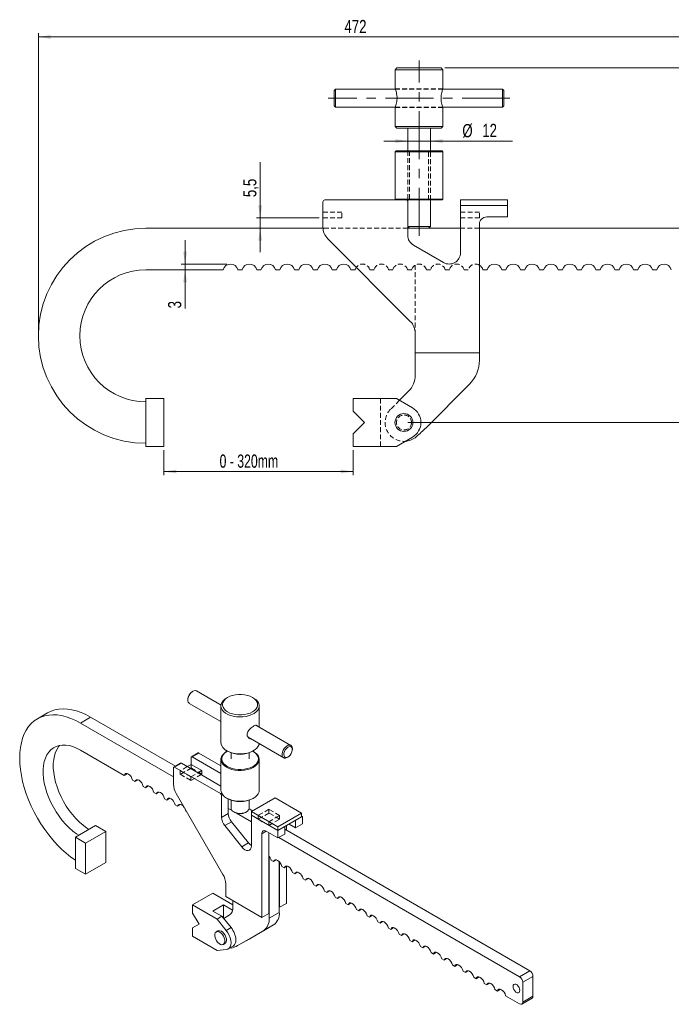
# Model space of a CAD drawing. Header units: millimetres. Extents: x 120 to 810, y 57 to 579.
# Tile 1 of 2: x 120 to 466, y 57 to 579. Entities that reach past the tile are written whole.
import ezdxf

# ---------------------------------------------------------------- set-up
doc = ezdxf.new("R2010")
doc.units = ezdxf.units.MM
doc.header["$LTSCALE"] = 2
doc.linetypes.add('CENTERX2', pattern=[20.32, 12.7, -2.54, 2.54, -2.54])
doc.linetypes.add('HIDDEN', pattern=[1.905, 1.27, -0.635])
doc.styles.add('SLDTEXTSTYLE0', font='TXT', dxfattribs={"width": 0.75})
doc.styles.add('SLDTEXTSTYLE1', font='TXT', dxfattribs={"width": 0.694444})
doc.dimstyles.new('SLDDIMSTYLE0', dxfattribs={"dimtxt": 7, "dimasz": 6.604, "dimexe": 0, "dimexo": 0.0625, "dimgap": 1.75, "dimtad": 1, "dimdec": 3, "dimrnd": 1e-09, "dimzin": 12, "dimdsep": 46, "dimtxsty": 'SLDTEXTSTYLE0', "dimsah": 1, "dimcen": 0.09, "dimadec": 0, "dimazin": 3, "dimtfac": 1, "dimtdec": 3, "dimtofl": 0, "dimtmove": 0, "dimatfit": 3, "dimfxl": 0, "dimfrac": 2, "dimtolj": 1, "dimtzin": 12, "dimarcsym": 0})
doc.dimstyles.new('SLDDIMSTYLE1', dxfattribs={"dimtxt": 7, "dimasz": 6.604, "dimexe": 0, "dimexo": 0.0625, "dimgap": 1.75, "dimtad": 1, "dimdec": 3, "dimrnd": 1e-09, "dimzin": 12, "dimdsep": 46, "dimtxsty": 'SLDTEXTSTYLE0', "dimsah": 1, "dimcen": 0.09, "dimadec": 0, "dimazin": 3, "dimtfac": 1, "dimtdec": 3, "dimtmove": 0, "dimatfit": 0, "dimfxl": 0, "dimfrac": 2, "dimtolj": 1, "dimtzin": 12, "dimarcsym": 0})

# ---------------------------------------------------------------- blocks, each defined once
blk = doc.blocks.new('_D')
at = {"color": 218, "linetype": 'Continuous', "lineweight": 0}
for p, q in [((129.71, 413.61), (129.71, 572.03)), ((129.71, 570.03), (601.71, 570.03)), ((601.71, 467.61), (601.71, 572.03))]:
    blk.add_line(p, q, dxfattribs=at)
for points in [[(129.71, 570.03), (136.31, 569.02), (136.31, 571.05)], [(601.71, 570.03), (595.1, 571.05), (595.1, 569.02)]]:
    blk.add_solid(points, dxfattribs=at)
at = {"color": 218, "linetype": 'Continuous', "lineweight": 0, "insert": (292.12, 579.06, 6.38), "char_height": 7, "attachment_point": 1, "style": 'SLDTEXTSTYLE0'}
blk.add_mtext('472', dxfattribs=at)
blk = doc.blocks.new('_D_1')
at = {"color": 218, "linetype": 'Continuous', "lineweight": 0}
for p, q in [((600.71, 446.61), (638.22, 446.61)), ((636.22, 365.61), (636.22, 446.61)), ((325.71, 365.61), (638.22, 365.61))]:
    blk.add_line(p, q, dxfattribs=at)
for points in [[(636.22, 446.61), (635.2, 440.01), (637.23, 440.01)], [(636.22, 365.61), (637.23, 372.21), (635.2, 372.21)]]:
    blk.add_solid(points, dxfattribs=at)
at = {"color": 218, "linetype": 'Continuous', "lineweight": 0, "insert": (627.19, 401.4, 6.38), "char_height": 7, "attachment_point": 1, "rotation": 90, "style": 'SLDTEXTSTYLE0'}
blk.add_mtext('81', dxfattribs=at)
blk = doc.blocks.new('_D_3')
at = {"color": 218, "linetype": 'Continuous', "lineweight": 0}
for p, q in [((196.23, 350.91), (196.23, 337.62)), ((296.71, 350.91), (296.71, 337.62)), ((196.23, 339.62), (296.71, 339.62))]:
    blk.add_line(p, q, dxfattribs=at)
for points in [[(196.23, 339.62), (202.84, 338.61), (202.84, 340.64)], [(296.71, 339.62), (290.1, 340.64), (290.1, 338.61)]]:
    blk.add_solid(points, dxfattribs=at)
at = {"color": 218, "linetype": 'Continuous', "lineweight": 0, "insert": (225.87, 348.64, 6.38), "char_height": 7, "attachment_point": 1, "style": 'SLDTEXTSTYLE1'}
blk.add_mtext('0 - 320mm', dxfattribs=at)
blk = doc.blocks.new('_D_4')
at = {"color": 218, "linetype": 'Continuous', "lineweight": 0}
for p, q in [((345.41, 553.61), (666.72, 553.61)), ((664.72, 553.61), (664.72, 468.61)), ((600.71, 468.61), (666.72, 468.61))]:
    blk.add_line(p, q, dxfattribs=at)
for points in [[(664.72, 553.61), (663.7, 547.01), (665.73, 547.01)], [(664.72, 468.61), (665.73, 475.21), (663.7, 475.21)]]:
    blk.add_solid(points, dxfattribs=at)
at = {"color": 218, "linetype": 'Continuous', "lineweight": 0, "insert": (655.69, 503.45, 6.38), "char_height": 7, "attachment_point": 1, "rotation": 90, "style": 'SLDTEXTSTYLE0'}
blk.add_mtext('85', dxfattribs=at)
blk = doc.blocks.new('_D_5')
at = {"color": 218, "linetype": 'Continuous', "lineweight": 0}
for p, q in [((325.71, 514.84), (313.01, 514.84)), ((325.71, 514.84), (337.71, 514.84)), ((337.71, 514.84), (381.27, 514.84))]:
    blk.add_line(p, q, dxfattribs=at)
for points in [[(325.71, 514.84), (319.1, 515.86), (319.1, 513.82)], [(337.71, 514.84), (344.31, 513.82), (344.31, 515.86)]]:
    blk.add_solid(points, dxfattribs=at)
at = {"color": 218, "linetype": 'Continuous', "lineweight": 0, "char_height": 7, "attachment_point": 1, "style": 'SLDTEXTSTYLE0'}
for s, insert in [('%%c', (354.69, 523.86, 6.38)), ('12', (365.24, 523.97, 6.38))]:
    blk.add_mtext(s, dxfattribs=dict(at, insert=insert))
blk = doc.blocks.new('_D_6')
at = {"color": 218, "linetype": 'Continuous', "lineweight": 0}
for p, q in [((247.42, 474.11), (247.42, 503.72)), ((278.71, 474.11), (245.42, 474.11)), ((247.42, 474.11), (247.42, 468.61)), ((247.42, 468.61), (247.42, 455.91))]:
    blk.add_line(p, q, dxfattribs=at)
for points in [[(247.42, 474.11), (248.43, 480.71), (246.4, 480.71)], [(247.42, 468.61), (246.4, 462.01), (248.43, 462.01)]]:
    blk.add_solid(points, dxfattribs=at)
at = {"color": 218, "linetype": 'Continuous', "lineweight": 0, "insert": (238.39, 485.1, 6.38), "char_height": 7, "attachment_point": 1, "rotation": 90, "style": 'SLDTEXTSTYLE0'}
blk.add_mtext('5,5', dxfattribs=at)
blk = doc.blocks.new('_D_7')
at = {"color": 218, "linetype": 'Continuous', "lineweight": 0}
for p, q in [((207.55, 449.61), (207.55, 462.31)), ((229.71, 449.61), (205.55, 449.61)), ((207.55, 449.61), (207.55, 446.61)), ((207.55, 446.61), (207.55, 426.11))]:
    blk.add_line(p, q, dxfattribs=at)
for points in [[(207.55, 449.61), (208.57, 456.21), (206.54, 456.21)], [(207.55, 446.61), (206.54, 440.01), (208.57, 440.01)]]:
    blk.add_solid(points, dxfattribs=at)
at = {"color": 218, "linetype": 'Continuous', "lineweight": 0, "insert": (198.53, 426.11, 6.38), "char_height": 7, "attachment_point": 1, "rotation": 90, "style": 'SLDTEXTSTYLE0'}
blk.add_mtext('3', dxfattribs=at)

msp = doc.modelspace()

# ---------------------------------------------------------------- linework, layer by layer
at = {"color": 7, "linetype": 'Continuous', "lineweight": 15}
for p, q in [((320.0086, 553.6091), (319.0086, 552.6091)), ((320.0086, 553.6091), (343.4086, 553.6091)), ((344.4086, 552.6091), (343.4086, 553.6091)), ((319.0086, 552.6091), (319.0086, 542.5424)), ((344.4086, 552.6091), (319.0086, 552.6091)), ((344.4086, 542.5508), (344.4086, 552.6091)), ((287.4586, 542.3716), (286.7086, 541.6216)), ((286.7086, 533.5966), (286.7086, 541.6216)), ((319.0086, 542.3716), (287.4586, 542.3716)), ((287.4586, 542.3716), (287.4586, 532.8536)), ((375.9586, 542.3716), (344.3189, 542.3716)), ((376.7086, 541.6216), (375.9586, 542.3716)), ((375.9586, 532.8466), (375.9586, 542.3716)), ((376.7086, 541.6216), (376.7086, 533.6025)), ((286.7086, 533.5966), (287.4586, 532.8466)), ((287.4586, 532.8536), (287.4586, 532.8466)), ((287.4586, 532.8466), (319.0993, 532.8466)), ((319.0086, 532.6091), (319.0086, 522.6091)), ((344.3187, 532.8466), (375.9586, 532.8466)), ((344.4086, 522.6091), (344.4086, 532.6599)), ((375.9586, 532.8466), (376.7086, 533.5966)), ((376.7086, 533.6025), (376.7086, 533.5966)), ((319.0086, 522.6091), (320.0086, 521.6091)), ((319.0086, 522.6091), (331.7086, 522.6091)), ((331.7086, 522.6091), (344.4086, 522.6091)), ((343.4086, 521.6091), (344.4086, 522.6091)), ((331.7086, 521.6091), (320.0086, 521.6091)), ((325.7086, 521.6091), (325.7086, 509.6091)), ((343.4086, 521.6091), (331.7086, 521.6091)), ((337.7086, 509.6091), (337.7086, 521.6091)), ((319.5086, 509.6091), (319.0086, 509.1091)), ((319.0086, 509.1091), (319.0086, 484.1091)), ((331.7086, 509.1091), (319.0086, 509.1091)), ((319.5086, 509.6091), (331.7086, 509.6091)), ((331.7086, 509.6091), (343.9086, 509.6091)), ((344.4086, 509.1091), (331.7086, 509.1091)), ((344.4086, 509.1091), (343.9086, 509.6091)), ((344.4086, 484.1091), (344.4086, 509.1091)), ((280.7086, 482.6091), (280.7086, 469.3371)), ((324.7086, 483.6091), (281.7086, 483.6091)), ((319.0086, 484.1091), (319.5086, 483.6091)), ((319.0086, 484.1091), (331.7086, 484.1091)), ((331.7086, 483.6091), (324.7086, 483.6091)), ((325.7086, 483.6091), (325.7086, 482.6091)), ((325.7086, 464.8467), (325.7086, 482.6091)), ((331.7086, 484.1091), (344.4086, 484.1091)), ((343.9086, 483.6091), (331.7086, 483.6091)), ((337.7086, 469.6091), (337.7086, 483.6091)), ((343.9086, 483.6091), (344.4086, 484.1091)), ((353.7086, 483.6091), (378.7086, 483.6091)), ((353.7086, 480.6091), (353.7086, 483.6091)), ((353.7086, 480.6091), (378.7086, 480.6091)), ((353.7086, 480.6091), (353.7086, 455.6091)), ((378.7086, 480.6091), (378.7086, 483.6091)), ((378.7086, 474.6091), (378.7086, 480.6091)), ((363.7086, 402.6091), (363.7086, 470.6091)), ((367.7086, 474.6091), (378.7086, 474.6091)), ((280.7381, 468.6091), (186.7086, 468.6091)), ((325.7086, 469.6091), (326.7086, 468.6091)), ((325.7086, 469.6091), (331.7086, 469.6091)), ((330.1859, 468.6091), (325.7086, 468.6091)), ((331.7086, 468.6091), (330.1859, 468.6091)), ((331.7086, 469.6091), (337.7086, 469.6091)), ((333.2313, 468.6091), (331.7086, 468.6091)), ((353.7086, 468.6091), (333.2313, 468.6091)), ((336.7086, 468.6091), (337.7086, 469.6091)), ((598.7086, 468.6091), (363.7086, 468.6091)), ((283.3446, 462.9731), (327.0725, 419.2452)), ((344.7086, 450.413), (328.7086, 459.6506)), ((186.7086, 446.6091), (227.8356, 446.6091)), ((235.5816, 446.6091), (237.8356, 446.6091)), ((245.5816, 446.6091), (247.8356, 446.6091)), ((255.5816, 446.6091), (257.8356, 446.6091)), ((265.5816, 446.6091), (267.8356, 446.6091)), ((275.5816, 446.6091), (277.8356, 446.6091)), ((285.5816, 446.6091), (287.8356, 446.6091)), ((295.5816, 446.6091), (297.8356, 446.6091)), ((365.5816, 446.6091), (367.8356, 446.6091)), ((375.5816, 446.6091), (377.8356, 446.6091)), ((385.5816, 446.6091), (387.8356, 446.6091)), ((395.5816, 446.6091), (397.8356, 446.6091)), ((405.5816, 446.6091), (407.8356, 446.6091)), ((415.5816, 446.6091), (417.8356, 446.6091)), ((425.5816, 446.6091), (427.8356, 446.6091)), ((435.5816, 446.6091), (437.8356, 446.6091)), ((445.5816, 446.6091), (447.8356, 446.6091)), ((455.5816, 446.6091), (457.8356, 446.6091)), ((329.7086, 412.8812), (329.7086, 402.6091)), ((329.7086, 402.6091), (363.7086, 402.6091)), ((329.7086, 402.6091), (329.7086, 390.7218)), ((363.7086, 398.6091), (363.7086, 402.6091)), ((326.1939, 382.2366), (321.3313, 377.374)), ((335.4019, 362.8466), (358.4365, 385.8812)), ((186.7086, 352.9091), (186.7086, 378.3091)), ((196.2336, 378.3091), (186.7086, 378.3091)), ((196.2336, 352.9091), (196.2336, 378.3091)), ((319.7115, 378.3091), (296.7086, 378.3091)), ((296.7086, 378.3091), (296.7086, 371.6091)), ((328.2086, 373.4034), (319.7115, 378.3091)), ((296.7086, 371.6091), (302.7086, 365.6091)), ((302.7086, 365.6091), (296.7086, 359.6091)), ((296.7086, 359.6091), (296.7086, 352.9091)), ((319.7115, 352.9091), (328.2086, 357.8149)), ((196.2336, 352.9091), (186.7086, 352.9091)), ((296.7086, 352.9091), (319.7115, 352.9091)), ((211.7162, 223.1205), (211.292, 222.8756)), ((226.618, 215.8067), (213.6215, 223.3094)), ((230.1286, 219.8312), (229.5628, 219.5045)), ((243.9336, 219.5045), (243.3678, 219.8312)), ((209.0225, 218.9443), (209.0225, 218.4545)), ((209.8118, 216.7101), (226.5882, 207.0253)), ((226.5882, 215.3578), (226.5882, 195.7608)), ((246.9082, 204.0934), (246.9082, 215.3578)), ((134.6197, 211.6508), (129.2316, 208.5403)), ((157.4179, 209.3932), (152.0297, 206.2827)), ((202.4371, 183.4042), (157.4179, 209.3932)), ((201.4211, 177.7696), (152.0297, 206.2827)), ((263.6846, 194.4086), (245.1326, 205.1184)), ((241.0117, 198.6988), (259.8749, 187.8093)), ((152.0297, 191.9116), (175.2947, 178.481)), ((210.7832, 187.9517), (210.7832, 184.359)), ((214.5411, 190.3917), (210.949, 188.318)), ((211.3489, 188.2784), (214.941, 190.3521)), ((226.5882, 179.481), (211.3489, 188.2784)), ((226.5882, 183.6283), (214.941, 190.3521)), ((229.5628, 191.6142), (230.1286, 191.2874)), ((229.8457, 191.2522), (229.5628, 191.0889)), ((231.9482, 190.4688), (231.9482, 187.2688)), ((241.5482, 187.2688), (241.5482, 190.4688)), ((243.3678, 191.2874), (243.9336, 191.6142)), ((243.9336, 191.0889), (243.6507, 191.2522)), ((261.7802, 187.9981), (262.2044, 188.2431)), ((264.4739, 192.1743), (264.4739, 192.6642)), ((205.179, 184.9871), (201.5869, 182.9134)), ((205.5789, 184.9475), (201.9868, 182.8738)), ((226.3113, 168.8316), (201.9868, 182.8738)), ((226.5882, 172.8191), (205.5789, 184.9475)), ((210.7832, 184.359), (208.6908, 183.151)), ((216.4401, 181.0933), (210.7832, 184.359)), ((226.5882, 186.9422), (226.5882, 170.6114)), ((246.9082, 170.6114), (246.9082, 186.9422)), ((176.9202, 179.4194), (175.2947, 178.481)), ((201.4211, 182.5471), (201.4211, 173.8774)), ((214.3477, 179.8854), (216.4401, 181.0933)), ((216.045, 178.9055), (216.4401, 179.1336)), ((216.4401, 179.1336), (216.4401, 181.0933)), ((179.6765, 175.9515), (180.9515, 175.2154)), ((182.5771, 176.1538), (180.9515, 175.2154)), ((185.3333, 172.6858), (186.6084, 171.9497)), ((188.234, 172.8882), (186.6084, 171.9497)), ((190.9902, 169.4202), (192.2653, 168.6841)), ((193.8908, 169.6225), (192.2653, 168.6841)), ((202.9123, 168.8594), (227.6486, 126.0149)), ((226.877, 156.2488), (226.877, 167.8518)), ((196.647, 166.1546), (197.9221, 165.4185)), ((199.5477, 166.3569), (197.9221, 165.4185)), ((202.3039, 162.8889), (203.579, 162.1528)), ((205.2045, 163.0913), (203.579, 162.1528)), ((229.5628, 166.4647), (229.8457, 166.3013)), ((230.4691, 158.3225), (230.4691, 165.9713)), ((231.9482, 165.3789), (231.9482, 161.1395)), ((241.5482, 161.1395), (241.5482, 165.3789)), ((255.2744, 166.6109), (242.7162, 159.3612)), ((243.6507, 166.3013), (243.9336, 166.4647)), ((269.4165, 158.4469), (255.2744, 166.6109)), ((207.9607, 159.6233), (208.3868, 159.3774)), ((230.4691, 158.3225), (226.877, 156.2488)), ((232.5432, 159.8033), (230.4691, 161.0006)), ((233.3535, 159.1805), (233.9193, 158.8537)), ((242.7162, 153.9305), (234.9155, 158.4338)), ((239.5771, 158.8537), (240.1429, 159.1805)), ((243.4007, 159.7564), (241.5204, 160.8418)), ((242.7162, 157.4015), (242.7162, 159.3612)), ((242.7162, 159.3612), (256.8583, 151.1971)), ((242.7162, 157.4015), (256.8583, 149.2374)), ((242.7162, 157.4015), (242.7162, 141.0707)), ((256.8583, 151.1971), (269.4165, 158.4469)), ((266.2204, 154.6421), (269.8125, 156.7157)), ((269.4165, 156.4872), (269.4165, 158.4469)), ((269.8125, 156.7157), (269.4165, 156.9443)), ((269.8125, 152.7964), (269.8125, 156.7157)), ((149.3498, 145.7487), (160.0978, 151.9534)), ((165.486, 148.8429), (160.0978, 151.9534)), ((232.1661, 153.9485), (228.574, 151.8748)), ((237.625, 140.6155), (228.574, 151.8748)), ((241.2171, 142.6892), (232.1661, 153.9485)), ((256.8583, 149.2374), (269.4165, 156.4872)), ((261.3272, 149.4076), (261.3272, 151.8173)), ((262.8257, 152.6824), (266.2204, 150.7227)), ((266.2204, 150.7227), (266.2204, 154.6421)), ((266.2204, 150.7227), (269.8125, 152.7964)), ((154.738, 142.6382), (165.486, 148.8429)), ((165.486, 148.8429), (165.486, 132.2508)), ((248.373, 103.1838), (248.373, 147.6036)), ((250.6358, 148.9103), (256.8583, 145.3181)), ((251.9651, 105.2574), (251.9651, 148.1428)), ((260.4504, 151.3111), (256.8583, 149.2374)), ((256.8583, 149.2374), (256.8583, 151.1971)), ((256.8583, 145.3181), (256.8583, 149.2374)), ((260.4504, 147.3917), (256.8583, 145.3181)), ((260.4504, 147.3917), (260.4504, 151.3111)), ((390.4803, 74.8492), (260.4504, 149.9138)), ((154.738, 142.6382), (149.3498, 145.7487)), ((149.3498, 129.1566), (149.3498, 145.7487)), ((154.738, 126.0461), (154.738, 142.6382)), ((241.2171, 142.6892), (237.625, 140.6155)), ((385.0921, 71.7386), (257.2467, 145.5423)), ((251.9651, 135.9434), (252.1561, 135.7195)), ((165.486, 132.2508), (154.738, 126.0461)), ((252.1561, 102.7547), (252.1561, 135.7195)), ((253.2156, 133.4982), (254.4906, 132.7622)), ((256.1162, 133.7006), (254.4906, 132.7622)), ((257.5442, 105.8652), (257.5442, 132.7617)), ((257.7351, 108.5884), (257.7351, 132.5483)), ((154.738, 126.0461), (149.3498, 129.1566)), ((258.8724, 130.2326), (260.1475, 129.4965)), ((261.7731, 130.4349), (260.1475, 129.4965)), ((261.3272, 110.6621), (261.3272, 130.1776)), ((264.5293, 126.967), (265.8044, 126.2309)), ((267.4299, 127.1693), (265.8044, 126.2309)), ((229.1397, 120.997), (229.1397, 114.2869)), ((270.1861, 123.7013), (271.4612, 122.9653)), ((273.0868, 123.9037), (271.4612, 122.9653)), ((275.843, 120.4357), (277.1181, 119.6996)), ((278.7436, 120.638), (277.1181, 119.6996)), ((222.3374, 116.0396), (211.5611, 109.8186)), ((232.9228, 109.9288), (222.3374, 116.0396)), ((281.4998, 117.1701), (282.7749, 116.434)), ((284.4005, 117.3724), (282.7749, 116.434)), ((211.5611, 109.8186), (211.5611, 105.4419)), ((224.5735, 102.3067), (211.5611, 109.8186)), ((222.3232, 106.5611), (227.9801, 109.8267)), ((232.7549, 107.0703), (227.9801, 109.8267)), ((227.9801, 109.8267), (227.9801, 102.7309)), ((229.1397, 114.2869), (248.373, 103.1838)), ((232.9228, 112.103), (232.9228, 108.7056)), ((257.7351, 108.5884), (261.3272, 110.6621)), ((287.1567, 113.9044), (288.4318, 113.1684)), ((290.0573, 114.1068), (288.4318, 113.1684)), ((292.8136, 110.6388), (294.0886, 109.9027)), ((295.7142, 110.8411), (294.0886, 109.9027)), ((211.5611, 105.4419), (214.9552, 99.5631)), ((227.1332, 103.7844), (222.3232, 106.5611)), ((251.9651, 105.2574), (248.373, 103.1838)), ((257.5442, 105.8652), (252.1561, 102.7547)), ((257.5442, 108.6986), (257.7351, 108.5884)), ((298.4704, 107.3732), (299.7455, 106.6371)), ((301.371, 107.5755), (299.7455, 106.6371)), ((214.9552, 99.5631), (211.5611, 97.6031)), ((227.1332, 103.7844), (224.5735, 102.3067)), ((229.3801, 96.3272), (224.5735, 102.3067)), ((227.1332, 103.7844), (231.9399, 97.8049)), ((230.9345, 104.3105), (228.0495, 102.6445)), ((241.5315, 91.7479), (254.5619, 99.2726)), ((254.5619, 99.2726), (249.1737, 96.1621)), ((304.1273, 104.1075), (305.4023, 103.3715)), ((307.0279, 104.3099), (305.4023, 103.3715)), ((309.7841, 100.8419), (311.0592, 100.1058)), ((312.6847, 101.0442), (311.0592, 100.1058)), ((211.5611, 97.6031), (211.5611, 93.2265)), ((224.9297, 96.005), (224.0812, 95.5151)), ((231.9399, 97.8049), (229.3801, 96.3272)), ((236.1434, 88.6374), (249.1737, 96.1621)), ((315.441, 97.5763), (316.716, 96.8402)), ((318.3416, 97.7786), (316.716, 96.8402)), ((321.0978, 94.3106), (322.3729, 93.5746)), ((323.9985, 94.513), (322.3729, 93.5746)), ((211.5611, 93.2265), (224.5735, 85.7145)), ((227.8909, 88.9158), (228.7394, 89.4057)), ((241.5315, 91.7479), (236.1434, 88.6374)), ((326.7547, 91.045), (328.0297, 90.3089)), ((329.6553, 91.2473), (328.0297, 90.3089)), ((224.5735, 85.7145), (229.3801, 86.1443)), ((230.4343, 86.4698), (232.994, 87.9475)), ((332.4115, 87.7794), (333.6866, 87.0433)), ((335.3122, 87.9817), (333.6866, 87.0433)), ((338.0684, 84.5137), (339.3435, 83.7777)), ((340.969, 84.7161), (339.3435, 83.7777)), ((343.7252, 81.2481), (345.0003, 80.512)), ((346.6259, 81.4504), (345.0003, 80.512)), ((349.3821, 77.9825), (350.6572, 77.2464)), ((352.2827, 78.1848), (350.6572, 77.2464)), ((355.0389, 74.7169), (356.314, 73.9808)), ((357.9396, 74.9192), (356.314, 73.9808)), ((385.0921, 71.7386), (390.4803, 74.8492)), ((360.6958, 71.4512), (361.9709, 70.7151)), ((363.5964, 71.6536), (361.9709, 70.7151)), ((366.3527, 68.1856), (367.6277, 67.4495)), ((369.2533, 68.3879), (367.6277, 67.4495)), ((392.1773, 71.9098), (386.7892, 68.7993)), ((386.7892, 58.3475), (386.7892, 68.7993)), ((392.1773, 61.458), (392.1773, 71.9098)), ((372.0095, 64.92), (373.2846, 64.1839)), ((374.9101, 65.1223), (373.2846, 64.1839)), ((377.6664, 61.6543), (385.0921, 57.3675)), ((386.292, 57.2487), (391.6802, 60.3592)), ((386.7892, 58.3475), (392.1773, 61.458))]:
    msp.add_line(p, q, dxfattribs=at)
at = {"color": 218, "linetype": 'CENTERX2', "lineweight": 0}
for p, q in [((331.7086, 464.6091), (331.7086, 557.6091)), ((379.9586, 537.6091), (283.4586, 537.6091))]:
    msp.add_line(p, q, dxfattribs=at)
at = {"color": 7, "linetype": 'HIDDEN', "lineweight": 0}
for p, q in [((344.4086, 542.6091), (319.0086, 542.6091)), ((344.3189, 542.3716), (319.0086, 542.3716)), ((319.0086, 532.6091), (344.4086, 532.6091)), ((319.0993, 532.8466), (344.3187, 532.8466)), ((343.3829, 537.6091), (343.4142, 537.1449)), ((325.7086, 509.6091), (325.7086, 483.6091)), ((326.6086, 509.6091), (326.6086, 483.6091)), ((336.8086, 483.6091), (336.8086, 509.6091)), ((337.7086, 483.6091), (337.7086, 509.6091)), ((280.7086, 477.1091), (290.7086, 477.1091)), ((290.7086, 474.1091), (290.7086, 477.1091)), ((353.7086, 477.1091), (363.7086, 477.1091)), ((363.7086, 474.1091), (363.7086, 477.1091)), ((280.7086, 474.1091), (290.7086, 474.1091)), ((353.7086, 474.1091), (363.7086, 474.1091)), ((325.7086, 468.6091), (280.7381, 468.6091)), ((363.7086, 468.6091), (353.7086, 468.6091)), ((329.7086, 449.0732), (329.7086, 412.8812)), ((305.5816, 446.6091), (307.8356, 446.6091)), ((315.5816, 446.6091), (317.8356, 446.6091)), ((325.5816, 446.6091), (327.8356, 446.6091)), ((335.5816, 446.6091), (337.8356, 446.6091)), ((345.5816, 446.6091), (347.8356, 446.6091)), ((355.5816, 446.6091), (357.8356, 446.6091)), ((311.2086, 378.3091), (311.2086, 352.9091)), ((321.3313, 377.374), (316.6375, 372.6802)), ((208.6908, 183.151), (205.0132, 181.028)), ((210.7832, 182.3993), (210.7832, 184.359)), ((210.7832, 182.3993), (205.0132, 179.0683)), ((205.0132, 179.0683), (205.0132, 181.028)), ((205.0132, 181.028), (210.6701, 177.7624)), ((205.0132, 179.0683), (210.6701, 175.8027)), ((210.6701, 177.7624), (214.3477, 179.8854)), ((210.6701, 175.8027), (216.045, 178.9055)), ((210.6701, 175.8027), (210.6701, 177.7624)), ((216.4401, 179.1336), (210.7832, 182.3993)), ((252.0783, 160.5198), (246.3083, 157.1889)), ((252.0783, 158.5601), (246.3083, 155.2292)), ((246.3083, 155.2292), (246.3083, 157.1889)), ((246.3083, 157.1889), (251.9651, 153.9233)), ((251.9651, 153.9233), (257.7351, 157.2542)), ((257.7351, 157.2542), (252.0783, 160.5198)), ((252.0783, 158.5601), (252.0783, 160.5198)), ((257.7351, 155.2945), (252.0783, 158.5601)), ((257.7351, 155.2945), (257.7351, 157.2542)), ((246.3083, 155.2292), (251.9651, 151.9636)), ((251.9651, 151.9636), (257.7351, 155.2945)), ((251.9651, 151.9636), (251.9651, 153.9233))]:
    msp.add_line(p, q, dxfattribs=at)
at = {"color": 8, "linetype": 'Continuous', "lineweight": 15}
for p, q in [((226.3113, 168.8316), (226.8993, 169.171)), ((227.4846, 168.2025), (226.877, 167.8518)), ((250.6361, 148.91), (248.373, 147.6036))]:
    msp.add_line(p, q, dxfattribs=at)
at = {"color": 7, "linetype": 'Continuous', "lineweight": 15, "flags": 128}
for points in [[(298.4247, 447.893), (298.3676, 447.8086), (297.8356, 446.6091)], [(213.6215, 223.3094), (213.5273, 223.3586), (212.922, 223.4879), (212.2272, 223.3591), (211.4946, 222.982), (210.7784, 222.3845), (210.1319, 221.6108), (209.6028, 220.7183), (209.2306, 219.7734), (209.0427, 218.8459), (209.0531, 218.0048), (209.2611, 217.3124), (209.6512, 216.82), (209.8118, 216.7101)], [(243.9324, 219.5052), (245.0432, 218.7446), (245.9154, 217.8866), (246.5238, 216.9559), (246.851, 215.9792), (246.8876, 214.9846), (246.6325, 214.0007), (246.093, 213.0559), (245.2847, 212.1773), (244.2308, 211.3902), (242.9617, 210.7173), (241.5138, 210.1778), (239.9288, 209.7874), (238.2523, 209.5572), (236.5325, 209.4939), (234.819, 209.5993), (233.1609, 209.8703), (231.6061, 210.2993), (230.1991, 210.8737), (228.9806, 211.5771), (227.9855, 212.3893), (227.2426, 213.2869), (226.773, 214.2441), (226.5905, 215.2333), (226.7002, 216.2261), (227.0989, 217.194), (227.7752, 218.1089), (228.7097, 218.9448), (229.5628, 219.5045)], [(243.3667, 219.8319), (242.1169, 220.4373), (240.7039, 220.9082), (239.1707, 221.2304), (237.564, 221.3939), (235.9324, 221.3939), (234.3257, 221.2304), (232.7925, 220.9082), (231.3795, 220.4373), (230.1297, 219.8318), (229.0809, 219.1103), (228.2652, 218.2946), (227.7071, 217.4096), (227.4238, 216.482), (227.4238, 215.5401), (227.7071, 214.6126), (228.2652, 213.7275), (229.0809, 212.9118), (230.1297, 212.1903), (231.3795, 211.5848), (232.7925, 211.1139), (234.3256, 210.7918), (235.9324, 210.6282), (237.564, 210.6282), (239.1707, 210.7918), (240.7039, 211.1139), (242.1169, 211.5848), (243.3667, 212.1903), (244.4155, 212.9118), (245.2312, 213.7275), (245.7893, 214.6126), (246.0726, 215.5401), (246.0726, 216.482), (245.7893, 217.4096), (245.2312, 218.2946), (244.4155, 219.1103), (243.3667, 219.8319)], [(152.0297, 206.2827), (149.4999, 207.6284), (146.9856, 208.7362), (144.5025, 209.5993), (142.0658, 210.2124), (139.6905, 210.5717), (137.3912, 210.675), (135.1823, 210.5217), (133.0771, 210.1127), (131.0889, 209.4505), (129.2297, 208.5392), (127.5111, 207.3844), (125.9437, 205.9933), (124.5371, 204.3744), (123.3001, 202.5377), (122.2401, 200.4946), (121.3638, 198.2575), (120.6766, 195.8404), (120.1826, 193.2581), (119.8851, 190.5265), (119.7857, 187.6625), (119.8851, 184.6838), (120.1826, 181.6086), (120.6766, 178.4561), (121.3638, 175.2455), (122.2401, 171.9967), (123.3001, 168.7297), (124.5371, 165.4647), (125.9437, 162.2218), (127.5111, 159.021), (129.2297, 155.882), (131.0889, 152.8242), (133.0771, 149.8664), (135.1823, 147.0268), (137.3912, 144.3231), (139.6905, 141.7718), (142.0658, 139.3886), (144.5025, 137.1883), (146.9856, 135.1845), (149.3498, 133.4901)], [(157.4179, 209.3932), (154.888, 210.7389), (152.3738, 211.8467), (149.8907, 212.7098), (147.4539, 213.3229), (145.0786, 213.6822), (142.7794, 213.7855), (140.5704, 213.6322), (138.4653, 213.2232), (136.477, 212.561), (134.6197, 211.6508)], [(151.0902, 146.7534), (150.0267, 147.4589), (148.0442, 148.9541), (146.1026, 150.6554), (144.2219, 152.5455), (142.4212, 154.605), (140.7192, 156.8126), (139.1332, 159.1458), (137.6796, 161.5807), (136.3732, 164.0921), (135.2274, 166.6544), (134.2541, 169.2413), (133.4632, 171.8262), (132.8628, 174.3826), (132.4591, 176.8842), (132.2562, 179.3055), (132.2562, 181.6215), (132.4591, 183.8085), (132.8628, 185.844), (133.4632, 187.7072), (134.2541, 189.3789), (135.2274, 190.842), (136.3732, 192.0814), (137.6796, 193.0846), (139.1332, 193.841), (140.7192, 194.3431), (142.4212, 194.5856), (144.2219, 194.5661), (146.1026, 194.2847), (148.0442, 193.7444), (150.0267, 192.9506), (152.0297, 191.9116)], [(156.4784, 149.8639), (155.4149, 150.5694), (153.4324, 152.0646), (151.4908, 153.766), (149.61, 155.6561), (147.8094, 157.7155), (146.1074, 159.9231), (144.5214, 162.2564), (143.0677, 164.6912), (141.7613, 167.2026), (140.6156, 169.7649), (139.6423, 172.3518), (138.8513, 174.9367), (138.2509, 177.4931), (137.8472, 179.9947), (137.6443, 182.416), (137.6443, 184.732), (137.8472, 186.919), (138.2509, 188.9545), (138.8513, 190.8177), (139.6423, 192.4894), (140.6156, 193.9525), (140.9865, 194.3999)], [(229.564, 191.6135), (230.8815, 190.9722), (232.3677, 190.4687), (233.98, 190.1175), (235.6719, 189.9286), (237.3948, 189.9075), (239.099, 190.0548), (240.7357, 190.3662), (242.2576, 190.8328), (243.621, 191.4412), (244.7867, 192.1739), (245.7212, 193.0097), (246.3975, 193.9247), (246.7962, 194.8925), (246.8784, 195.312)], [(261.7802, 187.9981), (261.6341, 187.9184), (260.9137, 187.6631), (260.2576, 187.6633), (259.7143, 187.9191), (259.3242, 188.4115), (259.1163, 189.1039), (259.1059, 189.9451), (259.2937, 190.8725), (259.666, 191.8175), (260.195, 192.7099), (260.8416, 193.4836), (261.5578, 194.0812), (262.2904, 194.4583), (262.9851, 194.587), (263.5905, 194.4578), (264.0615, 194.0802), (264.3634, 193.4822), (264.4736, 192.7082), (264.4739, 192.6642)], [(262.0813, 188.1759), (262.7548, 188.6392), (263.3794, 189.3002), (263.8995, 190.1002), (264.269, 190.968), (264.455, 191.8266), (264.441, 192.5996), (264.2282, 193.2184), (263.8356, 193.6281), (263.298, 193.7921), (262.6632, 193.696), (261.9876, 193.3482), (261.3312, 192.7797), (260.7524, 192.0409), (260.3026, 191.1976), (260.0217, 190.3247), (259.9347, 189.4996), (260.0494, 188.7958), (260.3555, 188.2758), (260.8259, 187.9857), (261.4187, 187.9514), (262.0813, 188.1759)], [(229.564, 182.7948), (228.4532, 183.5554), (227.581, 184.4134), (226.9726, 185.3441), (226.6454, 186.3209), (226.6088, 187.3155), (226.8639, 188.2993), (227.4034, 189.2441), (228.2117, 190.1227), (229.2656, 190.9098), (229.5628, 191.0889)], [(230.0198, 191.3503), (229.5602, 191.0802), (228.5478, 190.3241), (227.7713, 189.4801), (227.253, 188.5725), (227.008, 187.6274), (227.0431, 186.6719), (227.3575, 185.7337), (227.9419, 184.8396), (228.7798, 184.0154), (229.8468, 183.2847)], [(243.9336, 191.0889), (244.5158, 190.7229), (245.5109, 189.9107), (246.2538, 189.0131), (246.7234, 188.0559), (246.9059, 187.0667), (246.7962, 186.0739), (246.3975, 185.1061), (245.7212, 184.1911), (244.7867, 183.3552), (243.621, 182.6226), (242.2576, 182.0142), (240.7357, 181.5475), (239.099, 181.2361), (237.3948, 181.0888), (235.6719, 181.11), (233.98, 181.2989), (232.3677, 181.6501), (230.8815, 182.1536), (229.564, 182.7948)], [(229.8468, 183.2847), (231.1124, 182.6687), (232.5402, 182.1851), (234.089, 181.8477), (235.7143, 181.6662), (237.3693, 181.6459), (239.0065, 181.7874), (240.5787, 182.0866), (242.0407, 182.5348), (243.3504, 183.1192), (244.4703, 183.8231), (245.3679, 184.626), (246.0176, 185.505), (246.4006, 186.4347), (246.506, 187.3884), (246.3306, 188.3387), (245.8796, 189.2582), (245.1659, 190.1204), (244.21, 190.9007), (243.4766, 191.3503)], [(179.6765, 175.9515), (179.3755, 176.9087), (178.8712, 177.8288), (178.2178, 178.6126), (177.4856, 179.1759), (176.7534, 179.458), (176.0999, 179.4286), (175.5956, 179.0908), (175.2947, 178.481)], [(185.3333, 172.6858), (185.0324, 173.6431), (184.5281, 174.5632), (183.8746, 175.347), (183.1424, 175.9103), (182.4102, 176.1924), (181.7568, 176.163), (181.2525, 175.8252), (180.9515, 175.2154)], [(190.9902, 169.4202), (190.6892, 170.3775), (190.1849, 171.2975), (189.5315, 172.0814), (188.7993, 172.6447), (188.0671, 172.9268), (187.4136, 172.8973), (186.9093, 172.5596), (186.6084, 171.9497)], [(196.647, 166.1546), (196.3461, 167.1118), (195.8418, 168.0319), (195.1884, 168.8157), (194.4561, 169.379), (193.7239, 169.6611), (193.0705, 169.6317), (192.5662, 169.2939), (192.2653, 168.6841)], [(229.564, 166.464), (230.8815, 165.8228), (232.3677, 165.3193), (233.98, 164.968), (235.6719, 164.7791), (237.3948, 164.758), (239.099, 164.9053), (240.7357, 165.2167), (242.2576, 165.6834), (243.621, 166.2918), (244.7867, 167.0244), (245.7212, 167.8603), (246.3975, 168.7753), (246.7962, 169.7431), (246.9082, 170.6114)], [(202.3039, 162.8889), (202.0029, 163.8462), (201.4986, 164.7663), (200.8452, 165.5501), (200.113, 166.1134), (199.3808, 166.3955), (198.7274, 166.3661), (198.223, 166.0283), (197.9221, 165.4185)], [(207.1945, 161.4424), (207.1555, 161.5006), (206.5021, 162.2845), (205.7698, 162.8478), (205.0376, 163.1299), (204.3842, 163.1005), (203.8799, 162.7627), (203.579, 162.1528)], [(207.9607, 159.6233), (207.6598, 160.5806), (207.5278, 160.8651)], [(233.3541, 159.1801), (234.3048, 158.7544), (235.409, 158.4786), (236.5974, 158.3699), (237.7953, 158.4353), (238.9273, 158.6706), (239.9225, 159.061), (240.7182, 159.582), (241.2644, 160.2009), (241.5269, 160.8787), (241.5482, 161.1395)], [(242.7162, 141.0707), (242.6005, 140.1231), (242.2615, 139.3735), (241.7221, 138.8732), (241.0191, 138.6561), (240.2005, 138.7371), (239.3221, 139.1107), (238.4436, 139.7514), (237.625, 140.6155)], [(242.7162, 141.3053), (242.0357, 141.8251), (241.2171, 142.6892)], [(258.8724, 130.2326), (258.5715, 131.1899), (258.0672, 132.1099), (257.4138, 132.8938), (256.6815, 133.4571), (255.9493, 133.7392), (255.2959, 133.7098), (254.7916, 133.372), (254.4906, 132.7622)], [(264.5293, 126.967), (264.2283, 127.9242), (263.724, 128.8443), (263.0706, 129.6281), (262.3384, 130.1914), (261.6062, 130.4736), (260.9527, 130.4441), (260.4484, 130.1063), (260.1475, 129.4965)], [(270.1861, 123.7013), (269.8852, 124.6586), (269.3809, 125.5787), (268.7275, 126.3625), (267.9952, 126.9258), (267.263, 127.2079), (266.6096, 127.1785), (266.1053, 126.8407), (265.8044, 126.2309)], [(275.843, 120.4357), (275.542, 121.393), (275.0377, 122.313), (274.3843, 123.0969), (273.6521, 123.6602), (272.9199, 123.9423), (272.2665, 123.9129), (271.7621, 123.5751), (271.4612, 122.9653)], [(281.4998, 117.1701), (281.1989, 118.1273), (280.6946, 119.0474), (280.0412, 119.8313), (279.3089, 120.3945), (278.5767, 120.6767), (277.9233, 120.6472), (277.419, 120.3094), (277.1181, 119.6996)], [(287.1567, 113.9044), (286.8558, 114.8617), (286.3515, 115.7818), (285.698, 116.5656), (284.9658, 117.1289), (284.2336, 117.411), (283.5802, 117.3816), (283.0758, 117.0438), (282.7749, 116.434)], [(292.8136, 110.6388), (292.5126, 111.5961), (292.0083, 112.5161), (291.3549, 113.3), (290.6227, 113.8633), (289.8904, 114.1454), (289.237, 114.116), (288.7327, 113.7782), (288.4318, 113.1684)], [(298.4704, 107.3732), (298.1695, 108.3304), (297.6651, 109.2505), (297.0117, 110.0344), (296.2795, 110.5976), (295.5473, 110.8798), (294.8939, 110.8503), (294.3896, 110.5125), (294.0886, 109.9027)], [(304.1273, 104.1075), (303.8263, 105.0648), (303.322, 105.9849), (302.6686, 106.7687), (301.9364, 107.332), (301.2042, 107.6141), (300.5507, 107.5847), (300.0464, 107.2469), (299.7455, 106.6371)], [(309.7841, 100.8419), (309.4832, 101.7992), (308.9789, 102.7192), (308.3254, 103.5031), (307.5932, 104.0664), (306.861, 104.3485), (306.2076, 104.3191), (305.7033, 103.9813), (305.4023, 103.3715)], [(315.441, 97.5763), (315.14, 98.5335), (314.6357, 99.4536), (313.9823, 100.2375), (313.2501, 100.8007), (312.5179, 101.0829), (311.8644, 101.0534), (311.3601, 100.7156), (311.0592, 100.1058)], [(225.6505, 89.3224), (226.3841, 88.9088), (227.0882, 88.7404), (227.7106, 88.8298), (228.2051, 89.1703), (228.535, 89.7366), (228.6758, 90.4868), (228.6172, 91.3652), (228.3634, 92.3066), (227.9333, 93.2413), (227.3588, 94.0999), (226.6824, 94.8187), (225.9545, 95.3445), (225.2288, 95.6382), (224.5593, 95.6781), (223.9957, 95.4611), (223.5796, 95.0034), (223.3421, 94.339), (223.3006, 93.5171), (223.4583, 92.5986), (223.8034, 91.6517), (224.3104, 90.7467), (224.9417, 89.9505), (225.6505, 89.3224)], [(228.7394, 89.4057), (229.0536, 89.6601), (229.3835, 90.2265), (229.5243, 90.9766), (229.4657, 91.855), (229.2119, 92.7964), (228.7818, 93.7311), (228.2073, 94.5897), (227.531, 95.3086), (226.803, 95.8343), (226.0774, 96.128), (225.4079, 96.1679), (224.9297, 96.005)], [(229.3801, 86.1443), (230.2412, 86.3697), (230.9534, 86.8719), (231.4856, 87.6291), (231.8145, 88.6081), (231.9257, 89.7662), (231.8145, 91.0528), (231.4856, 92.4116), (230.9534, 93.7832), (230.2412, 95.1077), (229.3801, 96.3272)], [(321.0978, 94.3106), (320.7969, 95.2679), (320.2926, 96.188), (319.6392, 96.9718), (318.9069, 97.5351), (318.1747, 97.8172), (317.5213, 97.7878), (317.017, 97.45), (316.716, 96.8402)], [(326.7547, 91.045), (326.4537, 92.0023), (325.9494, 92.9223), (325.296, 93.7062), (324.5638, 94.2695), (323.8316, 94.5516), (323.1782, 94.5222), (322.6738, 94.1844), (322.3729, 93.5746)], [(332.4115, 87.7794), (332.1106, 88.7367), (331.6063, 89.6567), (330.9529, 90.4406), (330.2206, 91.0039), (329.4884, 91.286), (328.835, 91.2565), (328.3307, 90.9187), (328.0297, 90.3089)], [(231.3846, 87.0184), (232.3552, 86.9704), (233.2381, 87.1874)], [(338.0684, 84.5137), (337.7675, 85.471), (337.2631, 86.3911), (336.6097, 87.1749), (335.8775, 87.7382), (335.1453, 88.0203), (334.4919, 87.9909), (333.9875, 87.6531), (333.6866, 87.0433)], [(343.7252, 81.2481), (343.4243, 82.2054), (342.92, 83.1254), (342.2666, 83.9093), (341.5344, 84.4726), (340.8021, 84.7547), (340.1487, 84.7253), (339.6444, 84.3875), (339.3435, 83.7777)], [(349.3821, 77.9825), (349.0812, 78.9398), (348.5768, 79.8598), (347.9234, 80.6437), (347.1912, 81.207), (346.459, 81.4891), (345.8056, 81.4596), (345.3013, 81.1218), (345.0003, 80.512)], [(355.0389, 74.7169), (354.738, 75.6741), (354.2337, 76.5942), (353.5803, 77.378), (352.8481, 77.9413), (352.1158, 78.2234), (351.4624, 78.194), (350.9581, 77.8562), (350.6572, 77.2464)], [(360.6958, 71.4512), (360.3949, 72.4085), (359.8906, 73.3285), (359.2371, 74.1124), (358.5049, 74.6757), (357.7727, 74.9578), (357.1193, 74.9284), (356.615, 74.5906), (356.314, 73.9808)], [(366.3527, 68.1856), (366.0517, 69.1429), (365.5474, 70.0629), (364.894, 70.8468), (364.1618, 71.4101), (363.4295, 71.6922), (362.7761, 71.6627), (362.2718, 71.3249), (361.9709, 70.7151)], [(372.0095, 64.92), (371.7086, 65.8772), (371.2043, 66.7973), (370.5508, 67.5811), (369.8186, 68.1444), (369.0864, 68.4265), (368.433, 68.3971), (367.9287, 68.0593), (367.6277, 67.4495)], [(377.6664, 61.6543), (377.3654, 62.6116), (376.8611, 63.5317), (376.2077, 64.3155), (375.4755, 64.8788), (374.7433, 65.1609), (374.0898, 65.1315), (373.5855, 64.7937), (373.2846, 64.1839)], [(385.2053, 64.4878), (385.0961, 65.2657), (384.7818, 66.0759), (384.3002, 66.8206), (383.7094, 67.4099), (383.0807, 67.7728), (382.49, 67.8656), (382.0084, 67.6769), (381.694, 67.2297), (381.5849, 66.5778), (381.694, 65.7998), (382.0084, 64.9896), (382.49, 64.245), (383.0807, 63.6556), (383.7094, 63.2927), (384.3002, 63.2), (384.7818, 63.3886), (385.0961, 63.8359), (385.2053, 64.4878)]]:
    msp.add_lwpolyline(points, dxfattribs=at)
at = {"color": 7, "linetype": 'Continuous', "lineweight": 15}
msp.add_circle((323.7086, 365.6091), 4.7625, dxfattribs=at)
at = {"color": 7, "linetype": 'HIDDEN', "lineweight": 0}
for radius in [4, 3.9687]:
    msp.add_circle((323.7086, 365.6091), radius, dxfattribs=at)
at = {"color": 7, "linetype": 'Continuous', "lineweight": 15}
for centre, radius, start, end in [((281.7086, 482.6091), 1, 90, 180), ((324.7086, 482.6091), 1, 0, 90), ((367.7086, 470.6091), 4, 90, 180), ((186.7086, 411.6091), 57, 90, 270), ((289.7086, 469.3371), 9, 180, 225), ((331.7086, 464.8467), 6, 180, 240), ((347.7086, 455.6091), 6, 240, 0), ((231.7086, 445.6091), 4, 14.477512, 165.522488), ((241.7086, 445.6091), 4, 14.477512, 165.522488), ((251.7086, 445.6091), 4, 14.477512, 165.522488), ((261.7086, 445.6091), 4, 14.477512, 165.522488), ((271.7086, 445.6091), 4, 14.477512, 165.522488), ((281.7086, 445.6091), 4, 14.477512, 165.522488), ((291.7086, 445.6091), 4, 14.477512, 165.522488), ((361.7086, 445.6091), 4, 14.477512, 60), ((371.7086, 445.6091), 4, 14.477512, 165.522488), ((381.7086, 445.6091), 4, 14.477512, 165.522488), ((391.7086, 445.6091), 4, 14.477512, 165.522488), ((401.7086, 445.6091), 4, 14.477512, 165.522488), ((411.7086, 445.6091), 4, 14.477512, 165.522488), ((421.7086, 445.6091), 4, 14.477512, 165.522488), ((431.7086, 445.6091), 4, 14.477512, 165.522488), ((441.7086, 445.6091), 4, 14.477512, 165.522488), ((451.7086, 445.6091), 4, 14.477512, 165.522488), ((461.7086, 445.6091), 4, 14.477512, 165.522488), ((186.7086, 411.6091), 35, 90, 270), ((320.7086, 412.8812), 9, 0, 45), ((345.7086, 398.6091), 18, 315, 0), ((317.7086, 390.7218), 12, 315, 0), ((323.7086, 365.6091), 9, 300, 60), ((264.6912, 433.5573), 100, 310.976433, 315), ((323.7086, 365.6091), 10, 274.158067, 310.976433), ((213.8403, 218.7838), 4.8204, 121.913873, 178.091466), ((231.6875, 196.2784), 5.1256, 185.79587, 245.524298), ((211.1281, 188.0077), 0.3494, 50.796117, 189.213895), ((214.7067, 190.025), 0.4024, 54.381702, 114.30712), ((236.7481, 203.833), 14.1849, 242.187039, 297.818322), ((201.766, 182.6031), 0.3494, 50.796117, 189.213895), ((205.3446, 184.6204), 0.4024, 54.381702, 114.30712), ((211.8033, 174.232), 10.3882, 181.956533, 211.143751), ((225.6488, 167.7959), 1.2294, 2.605065, 57.395182), ((231.6875, 171.129), 5.1256, 185.79587, 245.524298), ((236.7481, 179.4183), 14.8223, 242.250726, 297.754653), ((237.8287, 158.6617), 7.3674, 182.639154, 219.772257), ((234.2528, 161.309), 2.3108, 184.207245, 247.112926), ((236.7482, 164.204), 6.0522, 242.13824, 297.867067), ((234.2366, 156.588), 7.3674, 182.639154, 219.772257), ((249.7525, 147.8273), 1.3975, 50.796853, 189.214083), ((248.0229, 132.3851), 5.3107, 12.099423, 42.069913), ((218.7575, 120.6423), 10.3883, 1.956651, 31.143637), ((228.1164, 108.2326), 4.8296, 305.698152, 5.620205), ((250.3347, 105.1558), 7.2444, 305.698195, 5.620246), ((244.9465, 102.0452), 7.2444, 305.698195, 5.620246), ((223.446, 90.7351), 11.0512, 2.639218, 39.772157), ((231.0828, 90.7978), 3.4317, 303.842021, 7.47026), ((222.751, 111.8347), 26.7856, 293.049047, 299.998823), ((388.4929, 71.7421), 3.6883, 2.605134, 57.394784), ((383.1047, 68.6316), 3.6883, 2.605134, 57.394784), ((385.7546, 58.1797), 1.0481, 230.796303, 9.214695), ((391.0452, 61.3084), 1.142, 303.781756, 7.531139)]:
    msp.add_arc(centre, radius, start, end, dxfattribs=at)
at = {"color": 7, "linetype": 'HIDDEN', "lineweight": 0}
for centre, radius, start, end in [((301.7086, 445.6091), 4, 14.477512, 145.182067), ((311.7086, 445.6091), 4, 14.477512, 165.522488), ((321.7086, 445.6091), 4, 14.477512, 165.522488), ((331.7086, 445.6091), 4, 14.477512, 165.522488), ((331.7086, 445.6091), 4, 14.477512, 120), ((341.7086, 445.6091), 4, 14.477512, 165.522488), ((351.7086, 445.6091), 4, 14.477512, 165.522488), ((361.7086, 445.6091), 4, 60, 165.522488), ((323.7086, 365.6091), 10, 135, 274.158067)]:
    msp.add_arc(centre, radius, start, end, dxfattribs=at)
at = {"color": 7, "linetype": 'Continuous', "lineweight": 15}
for points, knots in [([(319.0347, 542.5424), (319.0289, 542.5574), (319.0105, 542.6044), (319.1936, 542.1351), (319.5073, 541.2106), (319.857, 539.8365), (320.0611, 538.1935), (320.0195, 536.5312), (319.7788, 535.0336), (319.434, 533.7695), (319.124, 532.8999), (319.0141, 532.6231), (319.0093, 532.6111), (319.0086, 532.6091)], [0, 0, 0, 0, 0.04667911, 0.14585486, 0.24808768, 0.35684938, 0.46639662, 0.56826151, 0.66641952, 0.77011611, 0.88021573, 0.98084151, 1, 1, 1, 1]), ([(344.3888, 532.6599), (344.3949, 532.6443), (344.4246, 532.5679), (344.2749, 532.9473), (343.9862, 533.7662), (343.628, 535.0608), (343.38, 536.6634), (343.3692, 538.3441), (343.5745, 539.8814), (343.9089, 541.2102), (344.2341, 542.1664), (344.4181, 542.6336), (344.392, 542.5668), (344.3858, 542.5508)], [0, 0, 0, 0, 0.02534249, 0.12483955, 0.22587864, 0.33337562, 0.4436427, 0.54729435, 0.64536955, 0.74740077, 0.85665922, 0.96570912, 1, 1, 1, 1]), ([(242.4108, 197.8911), (242.2186, 197.9183), (241.6938, 197.9924), (240.9977, 198.5712), (240.5163, 199.4919), (240.4974, 200.5883), (240.8897, 201.6851), (241.6098, 202.7474), (242.574, 203.7286), (243.6121, 204.5165), (244.5355, 205.0171), (245.2528, 205.1838), (245.7204, 205.0937), (245.8669, 204.7804), (245.922, 204.6627)], [0, 0, 0, 0, 0.05316952, 0.14510119, 0.23940186, 0.32804499, 0.41191914, 0.49917648, 0.59261457, 0.68587429, 0.77321109, 0.85805838, 0.94665042, 1, 1, 1, 1])]:
    msp.add_open_spline(points, degree=3, knots=knots, dxfattribs=at)
at = {"color": 7, "linetype": 'HIDDEN', "lineweight": 0}
msp.add_open_spline([(343.4081, 538.1484), (343.3998, 538.0722), (343.3806, 537.8963), (343.3821, 537.713), (343.3829, 537.6091)], degree=3, knots=[0, 0, 0, 0, 0.43349728, 1, 1, 1, 1], dxfattribs=at)

# ---------------------------------------------------------------- dimensions: what is measured, and where the dimension line sits
at = {"color": 218, "linetype": 'Continuous', "lineweight": 0}
for base, p1, p2, picture, middle in [((601.7086, 570.0342), (129.7086, 411.6091), (601.7086, 465.6091), '_D', (302.7266, 570.0342)), ((296.7086, 339.621), (196.2336, 352.9091), (296.7086, 352.9091), '_D_3', (251.9428, 339.621))]:
    dim = msp.add_linear_dim(base=base, p1=p1, p2=p2, dimstyle='SLDDIMSTYLE0', dxfattribs=at)
    dim.commit()
    dim.dimension.update_dxf_attribs({"geometry": picture, "text_midpoint": middle, "dimtype": 160})
for base, p1, p2, dimstyle, picture, middle in [((664.7183, 468.6091), (343.4086, 553.6091), (598.7086, 468.6091), 'SLDDIMSTYLE0', '_D_4', (664.7183, 511.4681)), ((247.4174, 468.6091), (280.7086, 474.1091), (186.7086, 468.6091), 'SLDDIMSTYLE1', '_D_6', (247.4174, 494.4071)), ((207.554, 446.6091), (231.7086, 449.6091), (227.8356, 446.6091), 'SLDDIMSTYLE1', '_D_7', (207.554, 431.5364)), ((636.2183, 446.6091), (323.7086, 365.6091), (598.7086, 446.6091), 'SLDDIMSTYLE0', '_D_1', (636.2183, 409.4127))]:
    dim = msp.add_linear_dim(base=base, p1=p1, p2=p2, angle=90, dimstyle=dimstyle, dxfattribs=at)
    dim.commit()
    dim.dimension.update_dxf_attribs({"geometry": picture, "text_midpoint": middle, "dimtype": 160})
dim = msp.add_linear_dim(base=(337.7086, 514.8399), p1=(325.7086, 521.6091), p2=(337.7086, 521.6091), text='%%c<>', dimstyle='SLDDIMSTYLE1', dxfattribs=at)
dim.commit()
dim.dimension.update_dxf_attribs({"geometry": '_D_5', "text_midpoint": (367.9799, 514.8399), "dimtype": 160})

doc.saveas('drawing.dxf')
